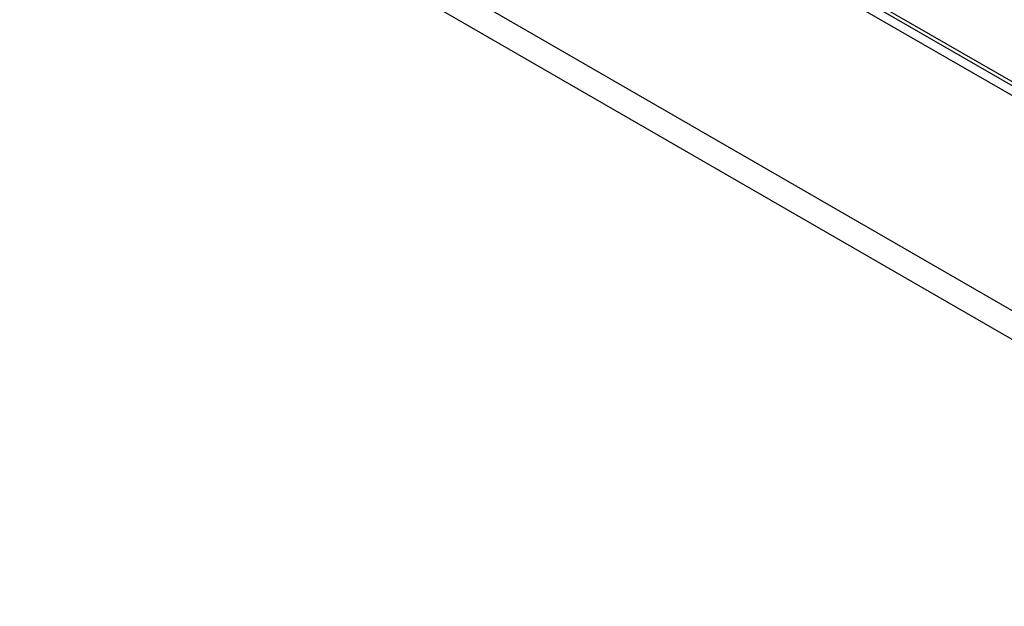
# Model space of a CAD drawing. Header units: millimetres. Extents: x 256 to 1374, y 313 to 1176.
# Tile 197 of 212: x 1180 to 1199, y 1018 to 1029. Entities that reach past the tile are written whole.
import ezdxf

# ---------------------------------------------------------------- set-up
doc = ezdxf.new("R2010")
doc.units = ezdxf.units.MM

msp = doc.modelspace()

# ---------------------------------------------------------------- linework, layer by layer
at = {"color": 7, "linetype": 'Continuous', "lineweight": 30}
for p, q in [((1315.9398, 955.6168), (1031.7287, 1119.6884)), ((1031.3263, 1119.3764), (1315.8708, 955.1123)), ((1039.3872, 1119.3656), (1315.3747, 960.0414))]:
    msp.add_line(p, q, dxfattribs=at)
at = {"color": 8, "linetype": 'Continuous', "lineweight": 30}
for p, q in [((1315.3603, 960.2294), (1193.3103, 1030.6873)), ((1315.3825, 960.2928), (1193.3422, 1030.7451))]:
    msp.add_line(p, q, dxfattribs=at)

doc.saveas('drawing.dxf')
